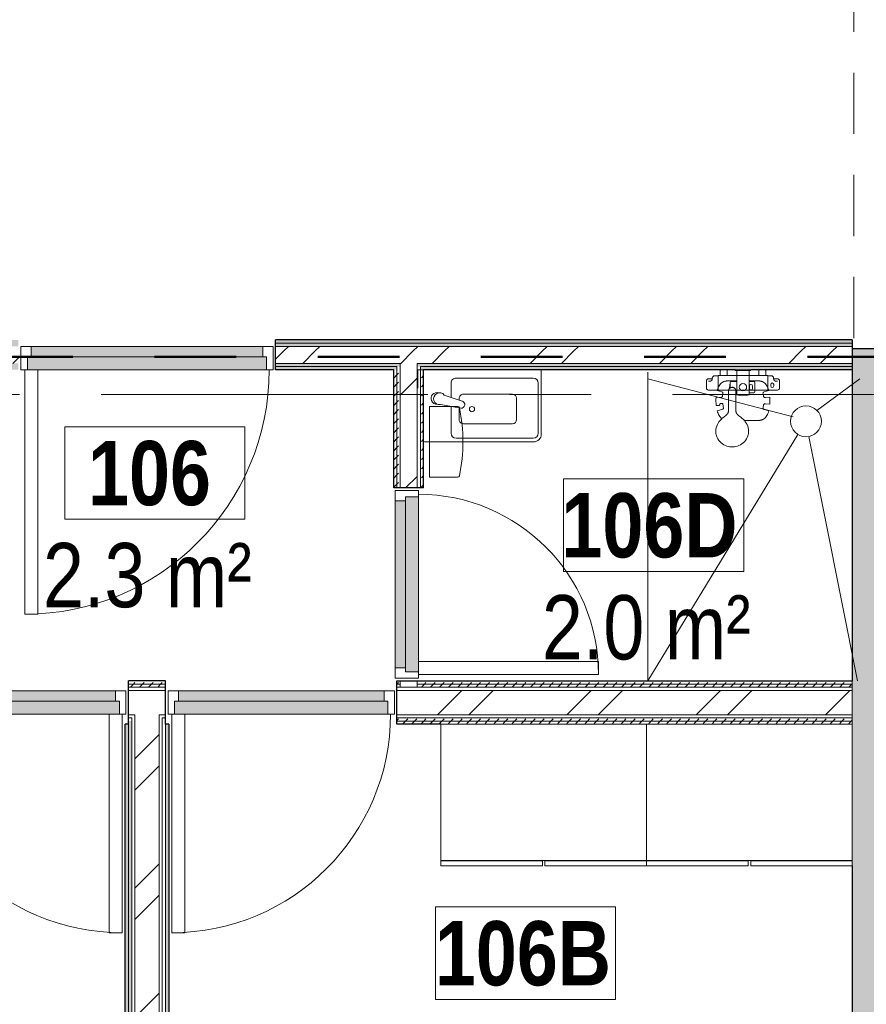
# Model space of a CAD drawing. Header units: millimetres. Extents: x -2180 to 91692, y -6418 to 21859.
# Tile 82 of 256: x 20606 to 23898, y 8030 to 11857. Entities that reach past the tile are written whole.
import ezdxf

# ---------------------------------------------------------------- set-up
doc = ezdxf.new("R2010")
doc.units = ezdxf.units.MM
for name, pattern in [('Dash', [635, 317.5, -317.5]), ('Grid Line 1_2_', [2222.5, 1270, -317.5, 317.5, -317.5]), ('Overhead', [396.875, 238.125, -158.75])]:
    doc.linetypes.add(name, pattern=pattern)
for name, color, linetype, lineweight, true_color in [('_ hall', 9, 'Continuous', 9, 0x808080), ('_Tuletõkketsoon', 1, 'Dash', 50, 0xff0000), ('Cut Pattern-1', 7, 'Continuous', 9, 0x787878), ('Cut Pattern-2', 7, 'Continuous', 25, 0x787878), ('Doors-1', 7, 'Continuous', 9, 0x7b918a), ('Doors-3', 7, 'Continuous', 9, 0x646464), ('Furniture-3', 7, 'Continuous', 9, 0xd4d4d4), ('Plumbing Fixtures-1', 7, 'Continuous', 9, 0xaaaaaa)]:
    doc.layers.add(name, color=color, linetype=linetype, lineweight=lineweight, true_color=true_color)
for name, color, linetype, lineweight in [('_Overhead_', 7, 'Overhead', 9), ('Common Edges', 7, 'Continuous', 9), ('Cut Pattern-3', 7, 'Continuous', 9), ('Doors', 7, 'Continuous', 9), ('Doors-2', 7, 'Continuous', 18), ('Generic Models', 7, 'Continuous', 9), ('Grids-1', 7, 'Grid Line 1_2_', 9), ('Plan Swing', 7, 'Continuous', 9), ('Room Tags', 7, 'Continuous', 9), ('Walls-1', 7, 'Continuous', 25)]:
    doc.layers.add(name, color=color, linetype=linetype, lineweight=lineweight)
doc.styles.add('Swis721 Cn BT', font='swissc.ttf', dxfattribs={"height": 250})
doc.styles.add('Swis721 Cn BT_B', font='swisscb.ttf', dxfattribs={"height": 250})
pattern_1 = [(45, (0, 0), (0, 35.35534), [25, -25])]
pattern_2 = [(45, (0, 0), (-251.447, 251.447), []), (45, (0, 381), (-251.447, 251.447), [])]

# ---------------------------------------------------------------- blocks, each defined once
blk = doc.blocks.new('SMA_D01_ 1-poolne - SU-P-10- 900x2100 1 korrus-2368688-1 Korruse  plaan')
at = {"layer": 'Doors-1'}
for points in [[(359.5, 5.5), (400, 5.5), (400, 45.5), (-400, 45.5), (-400, 5.5), (48.6, 5.5)], [(400, -44.5), (415, -44.5), (415, 5.5), (-415, 5.5), (-415, -44.5), (375, -44.5)]]:
    blk.add_hatch(color=256, dxfattribs=at).paths.add_polyline_path(points, flags=0)
at = {"layer": 'Doors'}
for p, q in [((-400, 45.5), (400, 45.5)), ((400, 5.5), (-400, 5.5)), ((-415, -44.5), (375, -44.5))]:
    blk.add_line(p, q, dxfattribs=at)
at = {"layer": 'Doors-2'}
for p, q in [((-440, -44.5), (-440, 45.5)), ((-440, 45.5), (-400, 45.5)), ((-400, 45.5), (-400, 5.5)), ((400, 5.5), (400, 45.5)), ((400, 45.5), (440, 45.5)), ((440, 45.5), (440, -44.5)), ((-415, 5.5), (-415, -44.5)), ((-400, 5.5), (-415, 5.5)), ((415, 5.5), (400, 5.5)), ((415, -44.5), (415, 5.5)), ((-415, -44.5), (-440, -44.5)), ((375, -44.5), (425, -44.5)), ((375, -894.5), (375, -44.5)), ((425, -44.5), (425, -894.5)), ((440, -44.5), (425, -44.5)), ((425, -894.5), (375, -894.5))]:
    blk.add_line(p, q, dxfattribs=at)
at = {"layer": 'Plan Swing'}
blk.add_arc((425, -44.5), 850, 180, 270, dxfattribs=at)
blk = doc.blocks.new('SMA_D01_ 1-poolne - SU-P-10- 900x2100 1 korrus-2368687-1 Korruse  plaan')
at = {"layer": 'Doors-1'}
for points in [[(-415, 44.5), (-415, -5.5), (415, -5.5), (415, 44.5), (-248, 44.5)], [(373.7, -5.5), (-400, -5.5), (-400, -45.5), (400, -45), (400, -5.5), (375, -5.5)]]:
    blk.add_hatch(color=256, dxfattribs=at).paths.add_polyline_path(points, flags=0)
at = {"layer": 'Doors'}
for p, q in [((375, 44.5), (-415, 44.5)), ((-400, -5.5), (400, -5.5)), ((400, -45.5), (-400, -45.5))]:
    blk.add_line(p, q, dxfattribs=at)
at = {"layer": 'Doors-2'}
for p, q in [((425, 894.5), (375, 894.5)), ((375, 894.5), (375, 44.5)), ((425, 44.5), (425, 894.5)), ((-415, 44.5), (-440, 44.5)), ((-440, 44.5), (-440, -45.5)), ((-415, -5.5), (-415, 44.5)), ((375, 44.5), (425, 44.5)), ((415, 44.5), (415, -5.5)), ((440, 44.5), (425, 44.5)), ((440, -45.5), (440, 44.5)), ((-400, -5.5), (-415, -5.5)), ((-400, -45.5), (-400, -5.5)), ((415, -5.5), (400, -5.5)), ((400, -5.5), (400, -45.5)), ((-440, -45.5), (-400, -45.5)), ((400, -45.5), (440, -45.5))]:
    blk.add_line(p, q, dxfattribs=at)
at = {"layer": 'Plan Swing'}
blk.add_arc((425, 44.5), 850, 90, 180, dxfattribs=at)
blk = doc.blocks.new('SMA_D01_ 1-poolne - SU-P-04 - 750x2100-1929737-1 Korruse  plaan')
at = {"layer": 'Doors-3'}
for points in [[(340, 38), (-340, 38), (-340, -12), (340, -12), (340, 24.6)], [(325, -12), (-325, -12), (-325, -52), (325, -52)]]:
    blk.add_hatch(color=256, dxfattribs=at).paths.add_polyline_path(points, flags=0)
at = {"layer": 'Doors'}
for p, q in [((300, 38), (-340, 38)), ((-325, -12), (325, -12)), ((325, -52), (-325, -52))]:
    blk.add_line(p, q, dxfattribs=at)
at = {"layer": 'Doors-2'}
for p, q in [((350, 738), (300, 738)), ((300, 738), (300, 38)), ((350, 38), (350, 738)), ((-340, 38), (-365, 38)), ((-365, 38), (-365, -52)), ((-340, -12), (-340, 38)), ((300, 38), (350, 38)), ((340, 38), (340, -12)), ((365, 38), (350, 38)), ((365, -52), (365, 38)), ((-325, -12), (-340, -12)), ((-325, -52), (-325, -12)), ((340, -12), (325, -12)), ((325, -12), (325, -52)), ((-365, -52), (-325, -52)), ((325, -52), (365, -52))]:
    blk.add_line(p, q, dxfattribs=at)
at = {"layer": 'Plan Swing'}
blk.add_arc((350, 38), 700, 90, 180, dxfattribs=at)
blk = doc.blocks.new('SMA_D01_ 1-poolne - SU-P-07 - 1000x2100 1 korrus-2306867-1 Korruse  plaan')
at = {"layer": 'Doors-1'}
for points in [[(450, 58), (-465, 58), (-465, 8), (465, 8), (465, 58)], [(-450, 8), (-450, -32), (450, -32), (450, 8), (-420.3, 8)]]:
    blk.add_hatch(color=256, dxfattribs=at).paths.add_polyline_path(points, flags=0)
at = {"layer": 'Doors'}
for p, q in [((425, 58), (-465, 58)), ((-450, 8), (450, 8)), ((450, -32), (-450, -32))]:
    blk.add_line(p, q, dxfattribs=at)
at = {"layer": 'Doors-2'}
for p, q in [((475, 1008), (425, 1008)), ((425, 1008), (425, 58)), ((475, 58), (475, 1008)), ((-465, 58), (-490, 58)), ((-490, 58), (-490, -32)), ((-465, 8), (-465, 58)), ((425, 58), (475, 58)), ((465, 58), (465, 8)), ((490, 58), (475, 58)), ((490, -32), (490, 58)), ((-450, 8), (-465, 8)), ((-450, -32), (-450, 8)), ((465, 8), (450, 8)), ((450, 8), (450, -32)), ((-490, -32), (-450, -32)), ((450, -32), (490, -32))]:
    blk.add_line(p, q, dxfattribs=at)
at = {"layer": 'Plan Swing'}
blk.add_arc((475, 58), 950, 90, 180, dxfattribs=at)
blk = doc.blocks.new('SMA_Pro A allas 28x48cm - SA-00 - Laufen Pro 480 _ Oras Saga VASAKPOOLNE2-V99-1 Korruse  plaan')
at = {"layer": 'Plumbing Fixtures-1'}
for p, q in [((-115, 308), (-115, 58)), ((335, 338), (-85, 338)), ((-83.8, 323.7), (216.2, 323.7)), ((-103.1, 109.4), (-103.1, 304.4)), ((235.5, 304.4), (235.5, 200.4)), ((-18.9, 251.3), (-18.9, 168.8)), ((187.9, 267.5), (-2.9, 267.5)), ((204.1, 251.3), (204.1, 206)), ((277.1, 192.9), (197.7, 207.2)), ((192, 179.3), (262.5, 156.4)), ((204.1, 175.3), (204.1, 168.8)), ((235.5, 165.1), (235.5, 109.4)), ((-2.7, 152.6), (187.9, 152.6)), ((365, 58), (365, 129.8)), ((216.2, 90.1), (-83.8, 90.1)), ((-115, 58), (365, 58))]:
    blk.add_line(p, q, dxfattribs=at)
for centre, radius, start, end in [((-85, 308), 30, 90, 180), ((-83.8, 304.4), 19.3, 90, 180), ((216.2, 304.4), 19.3, 0, 90), ((335, 308), 30, 74.0901, 90), ((-2.7, 251.3), 16.2, 90.6273, 180), ((187.9, 251.3), 16.2, 360, 90.0008), ((154.4, 210.8), 10, 0, 180), ((154.4, 210.8), 10, 180, 0), ((-2.7, 168.8), 16.2, 180, 269.9995), ((187.9, 168.8), 16.2, 269.9995, 360), ((-83.8, 109.4), 19.3, 180, 270), ((216.2, 109.4), 19.3, 270, 0)]:
    blk.add_arc(centre, radius, start, end, dxfattribs=at)
for centre, major_axis, ratio, start_param, end_param in [((196.4, 193), (5.1, 13.4), 0.974907, 0.277858, 3.187773), ((281, 170.1), (8.2, 21.7), 0.974907, 2.559211, 6.823578), ((290.9, 169), (5.7, 22.1), 0.993539, 5.351949, 6.607675), ((290.9, 169), (5.7, 22.1), 0.993539, 3.084161, 5.351949)]:
    blk.add_ellipse(centre, major_axis=major_axis, ratio=ratio, start_param=start_param, end_param=end_param, dxfattribs=at)
blk = doc.blocks.new('Dušši segisti - SA-00 - Dušš Oras Nova _ Apollo 530 ECO-V117-1 Korruse  plaan')
at = {"layer": 'Plumbing Fixtures-1'}
for p, q in [((23329.5, 10494), (23331.5, 10496.1)), ((23329.5, 10474.1), (23329.5, 10494)), ((23331.5, 10496.1), (23354.9, 10496.1)), ((23354.9, 10496.1), (23357, 10494)), ((23357, 10494), (23357, 10474.1)), ((23388.2, 10493.3), (23388.2, 10496.1)), ((23388.2, 10496.1), (23448.3, 10496.1)), ((23394.4, 10492.5), (23388.2, 10493.3)), ((23388.2, 10493.3), (23448.3, 10493.3)), ((23394.4, 10453.8), (23394.4, 10492.5)), ((23448.3, 10493.3), (23442, 10492.5)), ((23442, 10492.5), (23442, 10453.8)), ((23448.3, 10496.1), (23448.3, 10493.3)), ((23479.5, 10494), (23481.5, 10496.1)), ((23479.5, 10474.1), (23479.5, 10494)), ((23481.5, 10496.1), (23504.9, 10496.1)), ((23504.9, 10496.1), (23507, 10494)), ((23507, 10494), (23507, 10474.1)), ((23276, 10425.1), (23276, 10453.1)), ((23284, 10461.1), (23299, 10461.1)), ((23299, 10464.6), (23299, 10462.7)), ((23299, 10461.1), (23299, 10464.1)), ((23308, 10473.1), (23321.5, 10473.1)), ((23322, 10472.6), (23322, 10417.6)), ((23322.2, 10417.3), (23322.2, 10473.4)), ((23322.9, 10474.1), (23329.5, 10474.1)), ((23329.5, 10474.1), (23357, 10474.1)), ((23357, 10474.1), (23479.5, 10474.1)), ((23375.2, 10451.2), (23394.4, 10451.2)), ((23375.9, 10453.8), (23394.4, 10453.8)), ((23394.4, 10398.4), (23394.4, 10453.8)), ((23442, 10453.8), (23460.6, 10453.8)), ((23442, 10453.8), (23442, 10398.4)), ((23442, 10451.2), (23457.6, 10451.2)), ((23479.5, 10474.1), (23507, 10474.1)), ((23507, 10474.1), (23513.5, 10474.1)), ((23514.2, 10473.4), (23514.2, 10417.3)), ((23514.4, 10417.6), (23514.4, 10472.6)), ((23514.9, 10473.1), (23528.4, 10473.1)), ((23537.4, 10463.2), (23537.4, 10464.6)), ((23537.4, 10464.1), (23537.4, 10461.1)), ((23537.4, 10461.1), (23552.4, 10461.1)), ((23560.4, 10453.1), (23560.4, 10425.1)), ((23321.5, 10417.1), (23284, 10417.1)), ((23336.2, 10410.1), (23317.8, 10415.3)), ((23513.5, 10416.6), (23322.9, 10416.6)), ((23362, 10374.7), (23362, 10416.9)), ((23365.9, 10423.7), (23367.4, 10437.8)), ((23368.1, 10429), (23368.1, 10444.3)), ((23375.2, 10428.6), (23369.5, 10426.9)), ((23390.4, 10416.9), (23390.4, 10374.7)), ((23443.1, 10432.9), (23443.1, 10423.9)), ((23455.2, 10423.9), (23455.2, 10432.9)), ((23464.7, 10444.3), (23464.7, 10413.6)), ((23518.6, 10415.3), (23500.2, 10410.1)), ((23552.4, 10417.1), (23514.9, 10417.1)), ((23526, 10433.3), (23526, 10439.2)), ((23537.9, 10439.2), (23537.9, 10433.3)), ((23313.7, 10389.3), (23330.1, 10388.6)), ((23338.4, 10393.5), (23340.2, 10402.6)), ((23361.8, 10342.8), (23362, 10374.7)), ((23390.4, 10406.7), (23394.4, 10406.7)), ((23390.4, 10374.7), (23390.6, 10342.8)), ((23457.6, 10406.7), (23442, 10406.7)), ((23496.2, 10402.6), (23498, 10393.5)), ((23506.3, 10388.6), (23522.8, 10389.3)), ((23325.9, 10357.8), (23314.2, 10356.8)), ((23317.8, 10337.1), (23340, 10343.1)), ((23328.3, 10362.3), (23328.5, 10360.9)), ((23336.4, 10365.8), (23331, 10365.4)), ((23342, 10346.3), (23339.4, 10363.4)), ((23498, 10358.8), (23496.2, 10349.7)), ((23500.2, 10342.2), (23518.6, 10337)), ((23522.8, 10363), (23506.3, 10363.7)), ((23460.6, 10298.5), (23423.6, 10298.5)), ((23376.2, 10196.1), (23373.6, 10196.1)), ((23378.9, 10196.1), (23376.2, 10196.1))]:
    blk.add_line(p, q, dxfattribs=at)
blk.add_circle((23418.2, 10428.9), 14.2, dxfattribs=at)
for centre, radius, start, end in [((23284, 10453.1), 8, 90, 180), ((23294.5, 10740.6), 288.7, 267.9137, 268.8913), ((23308, 10464.1), 9, 90, 180), ((23285.1, 10461.2), 14, 356.7567, 6.4358), ((23321.5, 10472.6), 0.5, 0, 90), ((23322.9, 10473.4), 0.7, 90, 180), ((23459.7, 10446.6), 4.86, 10.34, 40.8289), ((23513.5, 10473.4), 0.7, 0, 90), ((23514.9, 10472.6), 0.5, 90, 180), ((23528.4, 10464.1), 9, 360, 90), ((23521.2, 10463.2), 16.2, 354.2665, 360), ((23551.3, 10461.2), 14, 178.2082, 183.2433), ((23541.9, 10740.6), 288.7, 271.1087, 272.0863), ((23552.4, 10453.1), 8, 360, 90), ((23284, 10425.1), 8, 180, 270), ((23321.5, 10417.6), 0.5, 270, 0), ((23322.9, 10417.3), 0.7, 180, 270), ((23373.6, 10437.1), 6.29, 151.6014, 173.9672), ((23376.9, 10418), 10.8, 90.012, 98.6469), ((23376.4, 10415.7), 13, 36.5779, 87.7887), ((23449.4, 10433), 6.24, 91.9914, 180.6306), ((23449, 10424.1), 5.85, 181.6596, 271.7499), ((23448.9, 10433), 6.24, 359.3649, 88.0065), ((23449.3, 10424.1), 5.85, 268.2483, 358.3353), ((23447.8, 10444.4), 16.9, 359.524, 7.7229), ((23513.5, 10417.3), 0.7, 270, 360), ((23514.9, 10417.6), 0.5, 180, 270), ((23531.9, 10439.2), 5.95, 0, 180), ((23531.9, 10433.3), 5.95, 180, 0), ((23552.4, 10425.1), 8, 270, 360), ((23499.8, 10376.2), 186.6, 175.9706, 185.9655), ((23418.2, 10493.5), 98, 255.9355, 284.0645), ((23334.7, 10376.2), 188.5, 355.9977, 4.0023), ((23325.6, 10360.6), 2.85, 274.808, 5.4923), ((23331.2, 10362.5), 2.85, 94.2892, 185.4923), ((23336.6, 10362.9), 2.85, 8.7727, 94.2892), ((23339.2, 10345.9), 2.85, 285.2044, 8.7727), ((23397, 10240.7), 89.4, 132.9341, 147.3001), ((23397, 10240.7), 89.4, 129.6717, 132.8249), ((23355.4, 10240.7), 89.4, 40.2645, 50.3282), ((23355.4, 10240.7), 89.4, 32.6999, 40.2645), ((23370.1, 10257.6), 57.9, 178.3453, 198.722), ((23365, 10257.5), 52.7, 172.4125, 178.1012), ((23374.5, 10255.4), 62.5, 147.4464, 171.6195), ((23377.9, 10255.4), 62.5, 8.3725, 32.5537), ((23382.2, 10257.6), 58, 341.2973, 1.6488), ((23387.4, 10257.5), 52.8, 1.8894, 7.5822), ((23374.1, 10258.8), 62.1, 198.5501, 222.5221), ((23378.3, 10258.7), 62, 317.4732, 341.4987), ((23375.4, 10260.1), 63.9, 222.5781, 246.5606), ((23375.8, 10261.1), 65, 246.6076, 267.9895), ((23376.6, 10261.4), 65.3, 272.0163, 293.2922), ((23377.2, 10259.8), 63.6, 293.2948, 317.3638)]:
    blk.add_arc(centre, radius, start, end, dxfattribs=at)
for points, knots in [([(23299.1, 10460.4), (23299, 10459.8), (23298.9, 10459.3), (23298.6, 10458.2), (23298.4, 10457.7), (23297.8, 10456.6), (23297.5, 10456.1), (23296.9, 10455.5), (23296.7, 10455.2), (23296.3, 10454.8), (23296.1, 10454.6), (23295.6, 10454.2), (23295.4, 10454), (23294.9, 10453.7), (23294.6, 10453.5), (23294.1, 10453.2), (23293.8, 10453), (23293.2, 10452.8), (23292.9, 10452.7), (23292.4, 10452.4), (23292.1, 10452.4), (23291.5, 10452.2), (23291.1, 10452.1), (23290.2, 10452), (23289.6, 10452), (23289, 10452)], [-0.05473303, -0.05473303, -0.05473303, -0.05473303, -0.05295993, -0.05295993, -0.05118683, -0.05118683, -0.04941373, -0.04941373, -0.04852718, -0.04852718, -0.04764062, -0.04764062, -0.04675407, -0.04675407, -0.04586752, -0.04586752, -0.04498097, -0.04498097, -0.04409442, -0.04409442, -0.04320787, -0.04320787, -0.04232132, -0.04232132, -0.04054822, -0.04054822, -0.04054822, -0.04054822]), ([(23337, 10446.8), (23338.1, 10447.4), (23340.3, 10448.7), (23343.7, 10450.3), (23346.8, 10451.3), (23349.3, 10451.9), (23351.5, 10452.4), (23354.1, 10452.8), (23356.6, 10453.1), (23358.6, 10453.3), (23360.7, 10453.5), (23363.2, 10453.6), (23366.4, 10453.7), (23370.5, 10453.8), (23373.7, 10453.9), (23375.9, 10453.8)], [0, 0, 0, 0, 0.1, 0.2, 0.3, 0.35, 0.4, 0.475, 0.55, 0.5875, 0.625, 0.7, 0.775, 0.85, 1, 1, 1, 1]), ([(23460.6, 10453.8), (23463.4, 10453.9), (23467.6, 10453.8), (23472.5, 10453.7), (23475.3, 10453.5), (23477.3, 10453.4), (23479.3, 10453.2), (23481.3, 10452.9), (23483.3, 10452.7), (23485.2, 10452.3), (23487.1, 10451.9), (23489.6, 10451.3), (23492.7, 10450.3), (23496.1, 10448.7), (23498.3, 10447.4), (23499.4, 10446.8)], [0, 0, 0, 0, 0.2, 0.3, 0.35, 0.4, 0.45, 0.5, 0.55, 0.6, 0.65, 0.7, 0.8, 0.9, 1, 1, 1, 1]), ([(23537.3, 10460.4), (23537.4, 10459.8), (23537.5, 10459.3), (23537.8, 10458.2), (23538.1, 10457.7), (23538.6, 10456.6), (23538.9, 10456.1), (23539.5, 10455.5), (23539.7, 10455.2), (23540.1, 10454.8), (23540.4, 10454.6), (23540.8, 10454.2), (23541.1, 10454), (23541.6, 10453.7), (23541.8, 10453.5), (23542.3, 10453.2), (23542.6, 10453), (23543.2, 10452.8), (23543.5, 10452.7), (23544.1, 10452.4), (23544.4, 10452.4), (23545, 10452.2), (23545.3, 10452.1), (23546.2, 10452), (23546.8, 10452), (23547.5, 10452)], [-0.05473303, -0.05473303, -0.05473303, -0.05473303, -0.05295993, -0.05295993, -0.05118683, -0.05118683, -0.04941373, -0.04941373, -0.04852718, -0.04852718, -0.04764062, -0.04764062, -0.04675407, -0.04675407, -0.04586752, -0.04586752, -0.04498097, -0.04498097, -0.04409442, -0.04409442, -0.04320787, -0.04320787, -0.04232132, -0.04232132, -0.04054822, -0.04054822, -0.04054822, -0.04054822]), ([(23362, 10416.9), (23362, 10419.7), (23366.1, 10425.4), (23372.6, 10427), (23376.2, 10427)], [685.846793, 685.846793, 685.846793, 685.846793, 689.380408, 692.926597, 692.926597, 692.926597, 692.926597]), ([(23369.5, 10426.9), (23369.1, 10426.9), (23368.9, 10426.9), (23368.5, 10427.1), (23368.4, 10427.3), (23368.1, 10427.9), (23368.1, 10428.4), (23368.1, 10429)], [19.300344, 19.300344, 19.300344, 19.300344, 20.871705, 20.871705, 22.415609, 22.415609, 25.407642, 25.407642, 25.407642, 25.407642]), ([(23376.2, 10427), (23379.8, 10427), (23386.3, 10425.4), (23390.4, 10419.7), (23390.4, 10416.9)], [692.926597, 692.926597, 692.926597, 692.926597, 696.472786, 700.006401, 700.006401, 700.006401, 700.006401]), ([(23336.2, 10306.2), (23334.1, 10307.7), (23330.1, 10311.3), (23323.4, 10320.7), (23319.7, 10330), (23317.8, 10337.1)], [0, 0, 0, 0, 0.25, 0.5, 1, 1, 1, 1]), ([(23357.8, 10325), (23358.3, 10325.5), (23359, 10326.5), (23359.9, 10328.2), (23360.6, 10330), (23361.1, 10331.8), (23361.5, 10333.9), (23361.6, 10335.7), (23361.7, 10337.3), (23361.8, 10339.6), (23361.8, 10341.4), (23361.8, 10342.8)], [542.210745, 542.210745, 542.210745, 542.210745, 544.177076, 546.042141, 547.886061, 549.859754, 551.820653, 554.116731, 555.338855, 556.755269, 560.857367, 560.857367, 560.857367, 560.857367]), ([(23390.6, 10342.8), (23390.6, 10341.4), (23390.6, 10339.6), (23390.7, 10337.3), (23390.8, 10335.7), (23391, 10333.9), (23391.3, 10331.8), (23391.8, 10330), (23392.5, 10328.2), (23393.4, 10326.5), (23394.2, 10325.5), (23394.6, 10325)], [146.417391, 146.417391, 146.417391, 146.417391, 150.519494, 151.935904, 153.158026, 155.454105, 157.415004, 159.388697, 161.232616, 163.097682, 165.064013, 165.064013, 165.064013, 165.064013]), ([(23496.2, 10349.7), (23495.9, 10348.1), (23496, 10345.4), (23497.8, 10343.1), (23499.6, 10342.4), (23500.2, 10342.2)], [0, 0, 0, 0, 0.4, 0.8, 1, 1, 1, 1]), ([(23340, 10309.5), (23341.1, 10310.4), (23343.9, 10312.8), (23347.4, 10315.5), (23350.6, 10318.1), (23352.5, 10319.7), (23354.3, 10321.3), (23355.7, 10322.6), (23356.8, 10323.8), (23357.5, 10324.6), (23357.8, 10325)], [518.570113, 518.570113, 518.570113, 518.570113, 522.739178, 529.715981, 531.857816, 535.141816, 537.221718, 539.066163, 540.715811, 542.210745, 542.210745, 542.210745, 542.210745]), ([(23394.6, 10325), (23394.9, 10324.6), (23395.6, 10323.8), (23396.7, 10322.6), (23398.1, 10321.3), (23399.9, 10319.7), (23401.8, 10318.1), (23405, 10315.5), (23408.5, 10312.8), (23411.4, 10310.4), (23412.4, 10309.5)], [165.064013, 165.064013, 165.064013, 165.064013, 166.558947, 168.208595, 170.053039, 172.132941, 175.416941, 177.558777, 184.53558, 188.704645, 188.704645, 188.704645, 188.704645]), ([(23499.4, 10305.6), (23498.3, 10304.9), (23496.1, 10303.6), (23492.7, 10302.1), (23489.6, 10301.1), (23487.1, 10300.4), (23484.9, 10299.9), (23482.3, 10299.5), (23479.8, 10299.2), (23477.8, 10299), (23475.8, 10298.8), (23473.2, 10298.7), (23470.1, 10298.6), (23465.9, 10298.5), (23462.7, 10298.5), (23460.6, 10298.5)], [0, 0, 0, 0, 0.1, 0.2, 0.3, 0.35, 0.4, 0.475, 0.55, 0.5875, 0.625, 0.7, 0.775, 0.85, 1, 1, 1, 1])]:
    blk.add_open_spline(points, degree=3, knots=knots, dxfattribs=at)
for points in [[(23368.1, 10444.3), (23368.1, 10446.2), (23368.3, 10448.5), (23369.5, 10449.8)], [(23369.5, 10449.8), (23370.8, 10451.2), (23373.4, 10451.2), (23375.2, 10451.2)], [(23457.6, 10451.2), (23459.5, 10451.2), (23462, 10451.2), (23463.3, 10449.8)], [(23317.8, 10415.3), (23318.8, 10418.9), (23321, 10425.8), (23325.4, 10434.5), (23330.7, 10441.7), (23334.8, 10445.3), (23337, 10446.8)], [(23464.7, 10413.6), (23464.7, 10411.7), (23464.5, 10409.4), (23463.3, 10408.2)], [(23499.4, 10446.8), (23501.6, 10445.3), (23505.8, 10441.7), (23511.1, 10434.5), (23515.4, 10425.8), (23517.7, 10418.9), (23518.6, 10415.3)], [(23330.1, 10388.6), (23332, 10388.5), (23334.8, 10388.8), (23337.3, 10390.3), (23338.2, 10392.2), (23338.4, 10393.5)], [(23340.2, 10402.6), (23340.6, 10404.6), (23340.3, 10407.9), (23337.9, 10409.6), (23336.2, 10410.1)], [(23463.3, 10408.2), (23462, 10406.8), (23459.5, 10406.7), (23457.6, 10406.7)], [(23500.2, 10410.1), (23498.5, 10409.6), (23496.1, 10407.9), (23495.8, 10404.6), (23496.2, 10402.6)], [(23498, 10393.5), (23498.2, 10392.2), (23499.1, 10390.3), (23501.7, 10388.8), (23504.4, 10388.5), (23506.3, 10388.6)], [(23506.3, 10363.7), (23504.4, 10363.8), (23501.7, 10363.5), (23499.1, 10362.1), (23498.2, 10360.1), (23498, 10358.8)], [(23518.6, 10337), (23517.7, 10333.4), (23515.4, 10326.6), (23511.1, 10317.8), (23505.8, 10310.6), (23501.6, 10307.1), (23499.4, 10305.6)]]:
    blk.add_open_spline(points, degree=3, dxfattribs=at)
blk = doc.blocks.new('Standard 550x800 riietekapp - Standard 550x800 riietekapp-1726173-1 Korruse  plaan')
at = {"layer": 'Furniture-3'}
for p, q in [((-5, 195), (-400, 195)), ((-400, 195), (-400, 176)), ((-5, 176), (-5, 195)), ((400, 195), (5, 195)), ((5, 195), (5, 176)), ((400, 176), (400, 195)), ((-400, 176), (-5, 176)), ((400, 175), (-400, 175)), ((-400, 175), (-400, -355)), ((5, 176), (400, 176)), ((400, -355), (400, 175)), ((-400, -355), (400, -355))]:
    blk.add_line(p, q, dxfattribs=at)
blk = doc.blocks.new('Standard 550x800 riietekapp - Standard 550x800 riietekapp-1725742-1 Korruse  plaan')
at = {"layer": 'Furniture-3'}
for p, q in [((400, 355), (-400, 355)), ((-400, 355), (-400, -175)), ((400, -175), (400, 355)), ((-400, -175), (400, -175)), ((-5, -176), (-400, -176)), ((-400, -176), (-400, -195)), ((-5, -195), (-5, -176)), ((5, -176), (5, -195)), ((400, -176), (5, -176)), ((400, -195), (400, -176)), ((-400, -195), (-5, -195)), ((5, -195), (400, -195))]:
    blk.add_line(p, q, dxfattribs=at)
blk = doc.blocks.new('Mediclinics_Steel paper towel CZ folds dispenser_DT0106x - DT0106C-V123-1 Korruse  plaan')
at = {"layer": 'Generic Models'}
for p, q in [((35453, 5509.2), (35453, 5401.8)), ((35728.1, 5509.2), (35728.1, 5401.8)), ((35590.5, 5399.8), (35455, 5399.8)), ((35590.5, 5399.8), (35726.1, 5399.8))]:
    blk.add_line(p, q, dxfattribs=at)
for centre, radius, start, end in [((35460, 5509.2), 7, 101.8922, 180), ((35590.6, 4889.2), 640.5, 90.0044, 101.8922), ((35590.5, 4889.2), 640.5, 78.1078, 89.9956), ((35721.1, 5509.2), 7, 0, 78.1078), ((35455, 5401.8), 2, 180, 270), ((35726.1, 5401.8), 2, 270, 0)]:
    blk.add_arc(centre, radius, start, end, dxfattribs=at)
blk = doc.blocks.new('1_0 Room Tag - 2_5mm Nr - m²-411648-1 Korruse  plaan')
at = {"layer": 'Room Tags'}
for p, q in [((3.5, 3.78), (-3.5, 3.78)), ((-3.5, 3.78), (-3.5, 0.18)), ((3.5, 3.78), (3.5, 0.18)), ((3.5, 0.18), (-3.5, 0.18))]:
    blk.add_line(p, q, dxfattribs=at)

msp = doc.modelspace()

# ---------------------------------------------------------------- hatches: boundary and pattern name
at = {"layer": 'Cut Pattern-1'}
h = msp.add_hatch(dxfattribs=at)
h.set_pattern_fill('FP_3', color=256, style=0, pattern_type=2)
h.set_pattern_definition(pattern_2)
h.paths.add_polyline_path([(18011.7, 10568.4), (20601, 10568.4), (20601, 10587.1), (18011.7, 10587.1), (18011.7, 10575.2)], flags=0)
h.paths.add_polyline_path([(21601, 10568.4), (23843.1, 10568.4), (23843.1, 10587.1), (21601, 10587.1), (21601, 10575.2)], flags=0)
h = msp.add_hatch(dxfattribs=at)
h.set_pattern_fill('FP_3', color=256, style=0, pattern_type=2)
h.set_pattern_definition(pattern_2)
h.paths.add_polyline_path([(18011.7, 10521.1), (20601, 10521.1), (20601, 10568.4), (18011.7, 10568.4)], flags=0)
h.paths.add_polyline_path([(23736, 10521.1), (23843.1, 10521.1), (23843.1, 10568.4), (21601, 10568.4), (21601, 10521.1), (23425.1, 10521.1)], flags=0)
h = msp.add_hatch(dxfattribs=at)
h.set_pattern_fill('FP_3', color=256, style=0, pattern_type=2)
h.set_pattern_definition(pattern_2)
h.paths.add_polyline_path([(22085.5, 10424.4), (22151.5, 10424.4), (22151.5, 10521.1), (22085.5, 10521.1), (22085.5, 10496.1)], flags=0)
h = msp.add_hatch(dxfattribs=at)
h.set_pattern_fill('FP_3', color=256, style=0, pattern_type=2)
h.set_pattern_definition(pattern_2)
h.paths.add_polyline_path([(22085.5, 9262.1), (22151.5, 9262.1), (22151.5, 9287.1), (22085.5, 9287.1), (22085.5, 9274.6)], flags=0)
h.paths.add_polyline_path([(22151.5, 10037.1), (22151.5, 10424.4), (22085.5, 10424.4), (22085.5, 10037.1)], flags=0)
h = msp.add_hatch(dxfattribs=at)
h.set_pattern_fill('FP_3', color=256, style=0, pattern_type=2)
h.set_pattern_definition(pattern_2)
h.paths.add_polyline_path([(23820.8, 9155.1), (23843.1, 9155.1), (23843.1, 9250.1), (22143.1, 9250.1), (22143.1, 9155.1), (23246.3, 9155.1)], flags=0)
h = msp.add_hatch(dxfattribs=at)
h.set_pattern_fill('FP_3', color=256, style=0, pattern_type=2)
h.set_pattern_definition(pattern_2)
h.paths.add_polyline_path([(21093.9, 4558.6), (21148.5, 4559), (21148.5, 9155.1), (21053.5, 9155.1), (21053.5, 4558.6)], flags=0)
at = {"layer": 'Cut Pattern-2'}
for points in [[(24152.9, 10568.4), (24163.1, 10568.4), (24163.1, 10577.1), (23843.1, 10577.1), (23843.1, 10568.4), (24152.2, 10568.4)], [(23863.1, -362.6), (24163.1, -362.6), (24163.1, 10568.4), (23843.1, 10568.4), (23843.1, 10424.4), (24118.1, 10424.4), (24118.1, 3948.7), (23843.1, 3948.7), (23843.1, -362.6), (23863.1, -340.8)], [(24118.1, 3948.7), (24118.1, 10424.4), (23843.1, 10424.4), (23843.1, 3948.7)]]:
    msp.add_hatch(color=256, dxfattribs=at).paths.add_polyline_path(points, flags=0)
at = {"layer": 'Cut Pattern-3'}
h = msp.add_hatch(dxfattribs=at)
h.set_pattern_fill('FP_1', color=256, style=0, pattern_type=2)
h.set_pattern_definition(pattern_1)
h.paths.add_polyline_path([(23114.3, 10599.6), (23843.1, 10599.6), (23843.1, 10612.1), (21601, 10612.1), (21601, 10599.6), (21871, 10599.6)], flags=0)
h.paths.add_polyline_path([(20601, 10599.6), (20601, 10612.1), (18011.7, 10612.1), (18011.7, 10599.6), (20362.4, 10599.6)], flags=0)
h = msp.add_hatch(dxfattribs=at)
h.set_pattern_fill('FP_1', color=256, style=0, pattern_type=2)
h.set_pattern_definition(pattern_1)
h.paths.add_polyline_path([(23834, 10587.1), (23843.1, 10587.1), (23843.1, 10599.6), (21601, 10599.6), (21601, 10587.1), (23736, 10587.1)], flags=0)
h.paths.add_polyline_path([(18011.7, 10587.1), (20601, 10587.1), (20601, 10599.6), (18011.7, 10599.6)], flags=0)
h = msp.add_hatch(dxfattribs=at)
h.set_pattern_fill('FP_1', color=256, style=0, pattern_type=2)
h.set_pattern_definition(pattern_1)
h.paths.add_polyline_path([(18011.7, 10508.6), (18505.6, 10508.6), (18505.6, 10521.1), (18011.7, 10521.1)], flags=0)
h.paths.add_polyline_path([(23779.9, 10508.6), (23843.1, 10508.6), (23843.1, 10521.1), (22151.5, 10521.1), (22151.5, 10508.6), (23736, 10508.6)], flags=0)
h.paths.add_polyline_path([(18570.1, 10508.6), (20050.5, 10508.6), (20050.5, 10521.1), (18570.1, 10520.2)], flags=0)
h.paths.add_polyline_path([(22073, 10508.6), (22085.5, 10508.6), (22085.5, 10521.1), (21601, 10521.1), (21601, 10508.6), (21871, 10508.6)], flags=0)
h.paths.add_polyline_path([(20116.5, 10508.6), (20601, 10508.6), (20601, 10521.1), (20116.5, 10521.1)], flags=0)
h = msp.add_hatch(dxfattribs=at)
h.set_pattern_fill('FP_1', color=256, style=0, pattern_type=2)
h.set_pattern_definition(pattern_1)
h.paths.add_polyline_path([(21871, 10496.1), (22073, 10496.1), (22073, 10508.6), (21601, 10508.6), (21601, 10496.1)], flags=0)
h.paths.add_polyline_path([(20129, 10496.1), (20601, 10496.1), (20601, 10508.6), (20129, 10508.6)], flags=0)
h.paths.add_polyline_path([(23768.1, 10496.1), (23843.1, 10496.1), (23843.1, 10508.6), (22164, 10508.6), (22164, 10496.1), (23736, 10496.1)], flags=0)
h.paths.add_polyline_path([(20025.5, 10496.1), (20038, 10496.1), (20038, 10508.6), (18570.1, 10508.6), (18570.1, 10496.1), (20006, 10496.1)], flags=0)
h.paths.add_polyline_path([(18011.7, 10496.1), (18505.6, 10496.1), (18505.6, 10508.6), (18011.7, 10508.6)], flags=0)
h = msp.add_hatch(dxfattribs=at)
h.set_pattern_fill('FP_1', color=256, style=0, pattern_type=2)
h.set_pattern_definition(pattern_1)
h.paths.add_polyline_path([(22060.5, 10424.4), (22073, 10424.4), (22073, 10496.1), (22060.5, 10496.1)], flags=0)
h = msp.add_hatch(dxfattribs=at)
h.set_pattern_fill('FP_1', color=256, style=0, pattern_type=2)
h.set_pattern_definition(pattern_1)
h.paths.add_polyline_path([(22085.5, 10424.4), (22085.5, 10508.6), (22073, 10508.6), (22073, 10424.4)], flags=0)
h = msp.add_hatch(dxfattribs=at)
h.set_pattern_fill('FP_1', color=256, style=0, pattern_type=2)
h.set_pattern_definition(pattern_1)
h.paths.add_polyline_path([(22164, 10424.4), (22176.5, 10424.4), (22176.5, 10496.1), (22164, 10496.1)], flags=0)
h = msp.add_hatch(dxfattribs=at)
h.set_pattern_fill('FP_1', color=256, style=0, pattern_type=2)
h.set_pattern_definition(pattern_1)
h.paths.add_polyline_path([(22073, 10037.1), (22073, 10424.4), (22060.5, 10424.4), (22060.5, 10037.1)], flags=0)
h = msp.add_hatch(dxfattribs=at)
h.set_pattern_fill('FP_1', color=256, style=0, pattern_type=2)
h.set_pattern_definition(pattern_1)
h.paths.add_polyline_path([(22085.5, 10037.1), (22085.5, 10424.4), (22073, 10424.4), (22073, 10037.1)], flags=0)
h = msp.add_hatch(dxfattribs=at)
h.set_pattern_fill('FP_1', color=256, style=0, pattern_type=2)
h.set_pattern_definition(pattern_1)
h.paths.add_polyline_path([(22176.5, 10037.1), (22176.5, 10424.4), (22164, 10424.4), (22164, 10037.1)], flags=0)
h = msp.add_hatch(dxfattribs=at)
h.set_pattern_fill('FP_1', color=256, style=0, pattern_type=2)
h.set_pattern_definition(pattern_1)
h.paths.add_polyline_path([(22085.5, 9274.6), (22085.5, 9287.1), (22073, 9287.1), (22073, 9274.6)], flags=0)
h.paths.add_polyline_path([(21053.5, 9274.6), (21173, 9274.6), (21173, 9287.1), (21029, 9287.1), (21029, 9274.6)], flags=0)
h.paths.add_polyline_path([(20129, 9274.6), (20129, 9287.1), (20083.5, 9287.1), (20083.5, 9274.6), (20095.5, 9274.6)], flags=0)
h = msp.add_hatch(dxfattribs=at)
h.set_pattern_fill('FP_1', color=256, style=0, pattern_type=2)
h.set_pattern_definition(pattern_1)
h.paths.add_polyline_path([(22085.5, 9262.1), (22085.5, 9274.6), (22073, 9274.6), (22073, 9262.1)], flags=0)
h.paths.add_polyline_path([(21173, 9262.1), (21173, 9274.6), (21029, 9274.6), (21029, 9262.1), (21148.5, 9262.1)], flags=0)
h.paths.add_polyline_path([(20095.5, 9262.1), (20129, 9262.1), (20129, 9274.6), (20083.5, 9274.6), (20083.5, 9262.1)], flags=0)
h = msp.add_hatch(dxfattribs=at)
h.set_pattern_fill('FP_1', color=256, style=0, pattern_type=2)
h.set_pattern_definition(pattern_1)
h.paths.add_polyline_path([(23840.1, 9274.6), (23843.1, 9274.6), (23843.1, 9287.1), (22151.5, 9287.1), (22151.5, 9274.6), (23296.5, 9274.6)], flags=0)
h = msp.add_hatch(dxfattribs=at)
h.set_pattern_fill('FP_1', color=256, style=0, pattern_type=2)
h.set_pattern_definition(pattern_1)
h.paths.add_polyline_path([(23843.1, 9262.1), (23843.1, 9274.6), (22151.5, 9274.6), (22151.5, 9262.1), (23291.3, 9262.1)], flags=0)
h = msp.add_hatch(dxfattribs=at)
h.set_pattern_fill('FP_1', color=256, style=0, pattern_type=2)
h.set_pattern_definition(pattern_1)
h.paths.add_polyline_path([(22073, 9130.6), (22143.1, 9130.6), (22143.1, 9143.1), (22073, 9143.1)], flags=0)
h.paths.add_polyline_path([(21160.5, 9130.6), (21173, 9130.6), (21172.5, 9143.1), (21160.5, 9143.1)], flags=0)
h.paths.add_polyline_path([(21029, 9130.6), (21041.5, 9130.6), (21041.5, 9143.1), (21029, 9143.1)], flags=0)
h.paths.add_polyline_path([(20129, 9130.6), (20129, 9143.1), (20083.5, 9143.1), (20083.5, 9130.6)], flags=0)
h = msp.add_hatch(dxfattribs=at)
h.set_pattern_fill('FP_1', color=256, style=0, pattern_type=2)
h.set_pattern_definition(pattern_1)
h.paths.add_polyline_path([(22073, 9118.1), (22143.1, 9118.1), (22143.1, 9130.6), (22073, 9130.6)], flags=0)
h.paths.add_polyline_path([(20129, 9118.1), (20129, 9130.6), (20083.5, 9130.6), (20083.5, 9118.1)], flags=0)
h = msp.add_hatch(dxfattribs=at)
h.set_pattern_fill('FP_1', color=256, style=0, pattern_type=2)
h.set_pattern_definition(pattern_1)
h.paths.add_polyline_path([(21029, 4558.6), (21029, 9118.1), (21016.5, 9118.1), (21016.5, 4558.6)], flags=0)
h = msp.add_hatch(dxfattribs=at)
h.set_pattern_fill('FP_1', color=256, style=0, pattern_type=2)
h.set_pattern_definition(pattern_1)
h.paths.add_polyline_path([(21041.5, 4558.6), (21041.5, 9130.6), (21029, 9130.6), (21029, 4558.6)], flags=0)
h = msp.add_hatch(dxfattribs=at)
h.set_pattern_fill('FP_1', color=256, style=0, pattern_type=2)
h.set_pattern_definition(pattern_1)
h.paths.add_polyline_path([(21185.5, 4558.6), (21185.5, 9118.1), (21173, 9118.1), (21173, 4558.6)], flags=0)
h = msp.add_hatch(dxfattribs=at)
h.set_pattern_fill('FP_1', color=256, style=0, pattern_type=2)
h.set_pattern_definition(pattern_1)
h.paths.add_polyline_path([(23843.1, 9130.6), (23843.1, 9143.1), (22143.1, 9143.1), (22143.1, 9130.6), (23840.4, 9130.6)], flags=0)
h = msp.add_hatch(dxfattribs=at)
h.set_pattern_fill('FP_1', color=256, style=0, pattern_type=2)
h.set_pattern_definition(pattern_1)
h.paths.add_polyline_path([(23063.1, 9118.1), (23843.1, 9118.1), (23843.1, 9130.6), (22143.1, 9130.6), (22143.1, 9118.1), (23043.1, 9118.1)], flags=0)

# ---------------------------------------------------------------- linework, layer by layer
at = {"layer": '_ hall'}
for p, q in [((23048.7, 10487.1), (23048.7, 9287.1)), ((23048.7, 9287.1), (23048.7, 10487.1)), ((23048.7, 10461.1), (23613.6, 10313.4)), ((23705.5, 10338.5), (23872.1, 10461.1)), ((23631.9, 10244.9), (23048.7, 9287.1)), ((23674.8, 10237.3), (23863.1, 9287.1))]:
    msp.add_line(p, q, dxfattribs=at)
msp.add_circle((23663.1, 10296.1), 60, dxfattribs=at)
at = {"layer": '_Overhead_'}
msp.add_line((23848.7, 13635.3), (23848.7, 10612.1), dxfattribs=at)
at = {"layer": '_Tuletõkketsoon'}
msp.add_line((23987.1, 10547.1), (17987.1, 10547.1), dxfattribs=at)
at = {"layer": 'Common Edges'}
for p, q in [((23843.1, 10599.6), (21601, 10599.6)), ((23843.1, 10587.1), (21601, 10587.1)), ((22085.5, 10521.1), (21601, 10521.1)), ((22073, 10508.6), (21601, 10508.6)), ((22073, 10508.6), (22073, 10037.1)), ((22085.5, 10521.1), (22085.5, 10037.1)), ((22151.5, 10521.1), (22151.5, 10037.1)), ((23843.1, 10521.1), (22151.5, 10521.1)), ((22164, 10508.6), (22164, 10037.1)), ((23843.1, 10508.6), (22164, 10508.6)), ((21173, 9274.6), (21029, 9274.6)), ((22085.5, 9274.6), (22073, 9274.6)), ((22085.5, 9287.1), (22085.5, 9262.1)), ((22151.5, 9287.1), (22151.5, 9262.1)), ((23843.1, 9274.6), (22151.5, 9274.6)), ((23843.1, 9118.1), (23843.1, 9287.1)), ((21173, 9262.1), (21029, 9262.1)), ((21173, 9250.1), (21029, 9250.1)), ((23843.1, 9262.1), (22073, 9262.1)), ((23843.1, 9250.1), (22073, 9250.1)), ((21053.5, 9155.1), (21029, 9155.1)), ((21053.5, 4558.6), (21053.5, 9155.1)), ((21148.5, 9155.1), (21148.5, 4558.6)), ((21173, 9155.1), (21148.5, 9155.1)), ((23843.1, 9155.1), (22073, 9155.1)), ((21041.5, 9143.1), (21029, 9143.1)), ((21029, 9118.1), (21029, 4558.6)), ((21041.5, 4558.6), (21041.5, 9143.1)), ((21160.5, 9143.1), (21160.5, 4558.6)), ((21173, 9143.1), (21160.5, 9143.1)), ((21173, 9118.1), (21173, 4558.6)), ((23843.1, 9143.1), (22073, 9143.1)), ((23843.1, 9130.6), (22073, 9130.6))]:
    msp.add_line(p, q, dxfattribs=at)
at = {"layer": 'Grids-1'}
msp.add_line((919.8, 10400), (34984.4, 10400), dxfattribs=at)
at = {"layer": 'Walls-1'}
for p, q in [((23843.1, 10612.1), (21601, 10612.1)), ((21601, 10496.1), (21601, 10612.1)), ((23843.1, 10612.1), (23843.1, 9287.1)), ((24218.2, 10577.1), (23843.1, 10577.1)), ((22060.5, 10496.1), (21601, 10496.1)), ((22060.5, 10037.1), (22060.5, 10496.1)), ((22176.5, 10037.1), (22176.5, 10496.1)), ((23388.2, 10496.1), (22176.5, 10496.1)), ((23843.1, 10496.1), (23448.3, 10496.1)), ((22176.5, 10037.1), (22060.5, 10037.1)), ((21173, 9287.1), (21029, 9287.1)), ((21029, 9118.1), (21029, 9287.1)), ((21173, 9118.1), (21173, 9287.1)), ((22073, 9287.1), (23843.1, 9287.1)), ((22073, 9118.1), (22073, 9287.1)), ((21016.5, 4558.6), (21016.5, 9118.1)), ((21029, 9118.1), (21016.5, 9118.1)), ((21185.5, 9118.1), (21173, 9118.1)), ((21185.5, 9118.1), (21185.5, 4558.6)), ((22243.1, 9118.1), (22073, 9118.1)), ((23843.1, 8568.1), (23843.1, -362.6))]:
    msp.add_line(p, q, dxfattribs=at)

# ---------------------------------------------------------------- block references
at = {"layer": 'Doors'}
for name, p, rotation in [('SMA_D01_ 1-poolne - SU-P-07 - 1000x2100 1 korrus-2306867-1 Korruse  plaan', (21101, 10554.1), 180), ('SMA_D01_ 1-poolne - SU-P-04 - 750x2100-1929737-1 Korruse  plaan', (22118.5, 9662.1), 269.9999999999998), ('SMA_D01_ 1-poolne - SU-P-10- 900x2100 1 korrus-2368687-1 Korruse  plaan', (21623, 9202.6), 180)]:
    msp.add_blockref(name, p, dxfattribs=dict(at, rotation=rotation))
msp.add_blockref('SMA_D01_ 1-poolne - SU-P-10- 900x2100 1 korrus-2368688-1 Korruse  plaan', (20579, 9202.6), dxfattribs=at)
at = {"layer": 'Furniture-3'}
msp.add_blockref('Standard 550x800 riietekapp - Standard 550x800 riietekapp-1725742-1 Korruse  plaan', (22643.1, 8763.1), dxfattribs=at)
at = {"layer": 'Furniture-3', "rotation": 180}
msp.add_blockref('Standard 550x800 riietekapp - Standard 550x800 riietekapp-1726173-1 Korruse  plaan', (23443.1, 8763.1), dxfattribs=at)
at = {"layer": 'Generic Models', "rotation": 269.9999999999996}
msp.add_blockref('Mediclinics_Steel paper towel CZ folds dispenser_DT0106x - DT0106C-V123-1 Korruse  plaan', (16799.5, 45806.7), dxfattribs=at)
at = {"layer": 'Plumbing Fixtures-1', "rotation": 180}
msp.add_blockref('SMA_Pro A allas 28x48cm - SA-00 - Laufen Pro 480 _ Oras Saga VASAKPOOLNE2-V99-1 Korruse  plaan', (22519, 10554.1), dxfattribs=at)
at = {"layer": 'Plumbing Fixtures-1'}
msp.add_blockref('Dušši segisti - SA-00 - Dušš Oras Nova _ Apollo 530 ECO-V117-1 Korruse  plaan', (0, 0), dxfattribs=at)
at = {"layer": 'Room Tags', "xscale": 99.99999999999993, "yscale": 99.99999999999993, "zscale": 99.99999999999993}
for p in [(21131.4, 9897.1), (23071, 9694.3), (22572.6, 8030.7)]:
    msp.add_blockref('1_0 Room Tag - 2_5mm Nr - m²-411648-1 Korruse  plaan', p, dxfattribs=at)

# ---------------------------------------------------------------- texts
at = {"layer": 'Room Tags', "char_height": 250, "attachment_point": 1}
for s, insert, width, style in [('106', (20871.7, 10219.6), 625.316, 'Swis721 Cn BT_B'), ('106D', (22712.3, 10016.8), 865.822, 'Swis721 Cn BT_B'), ('2.3 m²', (20696.7, 9823.1), 1050.211, 'Swis721 Cn BT'), ('2.0 m²', (22636.3, 9620.3), 1050.211, 'Swis721 Cn BT'), ('106B', (22220.4, 8353.2), 849.789, 'Swis721 Cn BT_B')]:
    msp.add_mtext(s, dxfattribs=dict(at, insert=insert, width=width, style=style))

doc.saveas('drawing.dxf')
